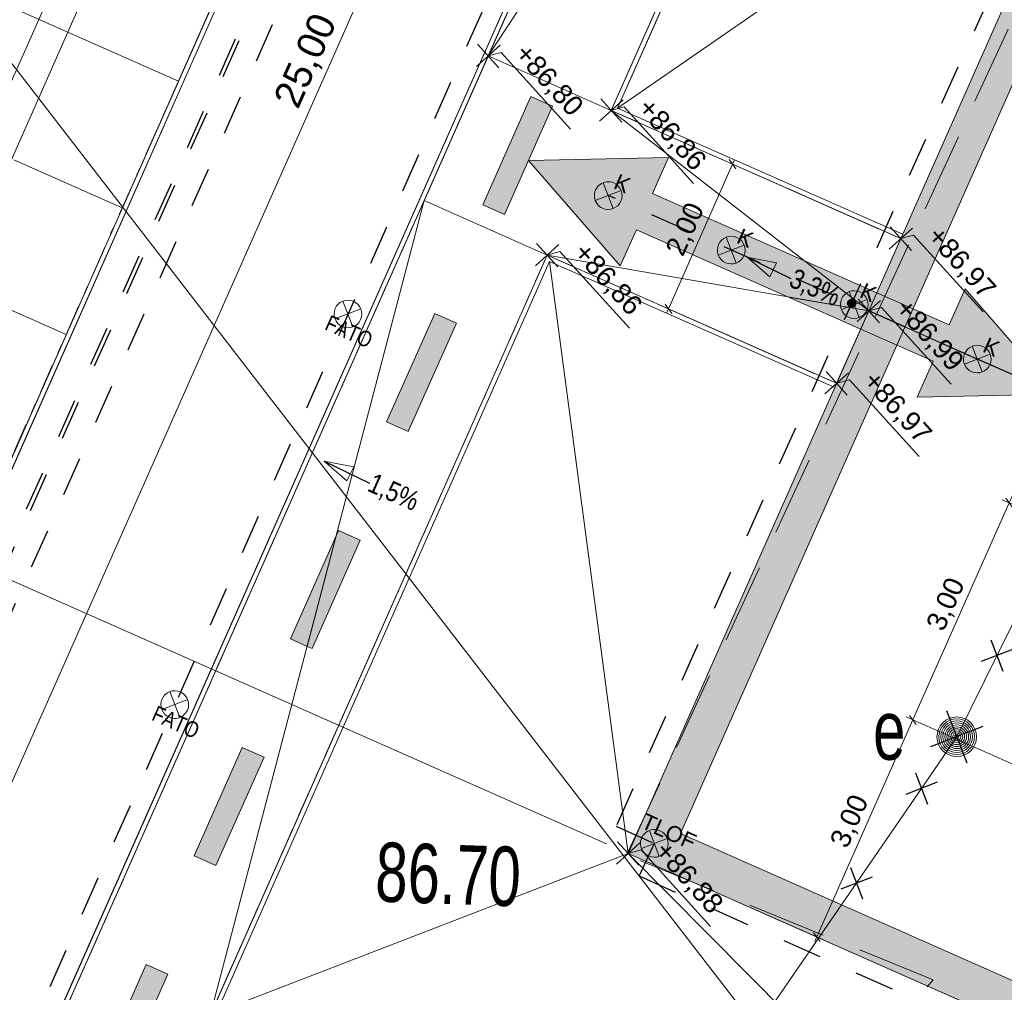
# Model space of a CAD drawing. Header units: metres. Extents: x -1013 to 1493500, y -5789517 to 1032.
# Tile 32 of 66: x -14 to -1, y -3 to 9. Entities that reach past the tile are written whole.
import ezdxf
from ezdxf.xclip import XClip

# ---------------------------------------------------------------- set-up
doc = ezdxf.new("R2010")
doc.units = ezdxf.units.M
doc.header["$MEASUREMENT"] = 0
doc.header["$XCLIPFRAME"] = 0
for name, pattern in [('2_KTCR02', [1.5, 1, -0.5]), ('GUZ', [1, 0.5, -0.5]), ('Kropki i Kreski', [0.72, 0.36, -0.18, 0, -0.18])]:
    doc.linetypes.add(name, pattern=pattern)
for name, color, linetype, lineweight in [('130-Z Teren1', 7, 'Continuous', 13), ('130-Z Teren21', 37, 'Continuous', 5), ('130-Z Teren69', 41, 'Continuous', 13), ('130-Z Teren94', 9, 'Continuous', 13), ('310-W Oświetlenie1', 7, 'Continuous', 13), ('450-K Belki21', 37, 'Continuous', 5), ('450-K Belki69', 41, 'Continuous', 13), ('703-L Płaszczyzny podejścia 2D3', 152, 'Continuous', 30), ('709-L Rzędne terenu25', 5, 'Continuous', 13), ('709-L Rzędne terenu85', 1, 'Continuous', 25), ('711-L Wymiary opisy1', 7, 'Continuous', 13), ('711-L Wymiary opisy85', 1, 'Continuous', 25), ('718-L Elementy do rozbiórki85', 1, 'Continuous', 25), ('720-L Oznakowanie lądowiska1', 7, 'Continuous', 13), ('720-L Oznakowanie lądowiska253', 2, 'Continuous', 13), ('720-L Oznakowanie lądowiska91', 255, 'Continuous', 13), ('720-L Oznakowanie lądowiska94', 9, 'Continuous', 13), ('810-G Ogólne2', 4, 'Continuous', 20), ('810-G Ogólne3', 152, 'Continuous', 30), ('ex_02_DXF_MZ_500_4_Dzialki7', 9, 'Continuous', 18), ('ex_02_DXF_MZ_500_4_KTCR_D_L_17', 9, 'Continuous', 18), ('ex_02_DXF_MZ_500_4_RTPW_T_17', 9, 'Continuous', 18), ('ex_02_DXF_MZ_500_4_SUPE_D_L_31', 9, 'Continuous', 18), ('ex_02_DXF_MZ_500_4_SUUE_D_T_97', 9, 'Continuous', 18), ('ex_02_DXF_MZ_500_4_SUUE_E_T_87', 9, 'Continuous', 18)]:
    doc.layers.add(name, color=color, linetype=linetype, lineweight=lineweight)
for name, color, linetype in [('700-L Mapa 1_100 dwg', 7, 'Continuous'), ('711-L Wymiary opisy', 7, 'Continuous'), ('EL-INST_EL', 1, 'GUZ'), ('EL-INST_TEL', 6, 'GUZ')]:
    doc.layers.add(name, color=color, linetype=linetype)
doc.layers.get('700-L Mapa 1_100 dwg').off()
doc.styles.add('STYL_AUTOMATYCZNY_1', font='Arial.ttf')
doc.styles.add('STYL_AUTOMATYCZNY_2', font='Arial.ttf')
doc.styles.add('STYL_AUTOMATYCZNY_3', font='Arial Narrow.ttf')
doc.styles.add('STYL_AUTOMATYCZNY_4', font='Arial.ttf', dxfattribs={"width": 0.7})
doc.dimstyles.new('STYL_AUTOMATYCZNY__1', dxfattribs={"dimtxt": 0.25, "dimasz": 0.095, "dimexe": 0.18, "dimexo": 0.3, "dimgap": 0, "dimtad": 1, "dimzin": 0, "dimdsep": 46, "dimtxsty": 'STYL_AUTOMATYCZNY_2', "dimblk": 'ARROWHEAD_2', "dimblk1": 'ARROWHEAD_2', "dimblk2": 'ARROWHEAD_2', "dimcen": 0.09, "dimclrd": 7, "dimclre": 7, "dimclrt": 1, "dimazin": 0, "dimtfac": 1, "dimtdec": 4, "dimtmove": 0, "dimatfit": 3, "dimfxl": 1, "dimtolj": 1, "dimtzin": 0, "dimarcsym": 0})
doc.dimstyles.new('STYL_AUTOMATYCZNY__2', dxfattribs={"dimtxt": 0.35, "dimasz": 0.095, "dimexe": 0.18, "dimexo": 0.3, "dimgap": 0, "dimtad": 1, "dimzin": 0, "dimdsep": 46, "dimtxsty": 'STYL_AUTOMATYCZNY_2', "dimblk": 'ARROWHEAD_2', "dimblk1": 'ARROWHEAD_2', "dimblk2": 'ARROWHEAD_2', "dimcen": 0.09, "dimclrd": 7, "dimclre": 7, "dimclrt": 1, "dimazin": 0, "dimtfac": 1, "dimtdec": 4, "dimtmove": 0, "dimatfit": 3, "dimfxl": 1, "dimtolj": 1, "dimtzin": 0, "dimarcsym": 0})
doc.dimstyles.new('STYL_AUTOMATYCZNY__5', dxfattribs={"dimtxt": 0.18, "dimasz": 0.3648, "dimexe": 0.18, "dimexo": 0.0625, "dimgap": 0, "dimtad": 0, "dimtih": 1, "dimtoh": 1, "dimdec": 4, "dimzin": 0, "dimdsep": 46, "dimcen": 0.09, "dimadec": 0, "dimazin": 0, "dimtfac": 1, "dimtdec": 4, "dimtmove": 0, "dimatfit": 3, "dimldrblk": 'ARROWHEAD_4', "dimfxl": 1, "dimtolj": 1, "dimtzin": 0, "dimarcsym": 0})

# ---------------------------------------------------------------- blocks, each defined once
blk = doc.blocks.new('*D11')
at = {"layer": '711-L Wymiary opisy1', "color": 7, "linetype": 'Continuous', "lineweight": 13, "transparency": 16777216}
for p, q in [((-4.28, 25.527), (4.085, 21.82)), ((-0.015, 12.565), (4.123, 21.905)), ((4.144, 21.862), (4.027, 21.777)), ((4.085, 21.82), (17.799, 15.743)), ((13.698, 6.488), (17.837, 15.828)), ((17.858, 15.785), (17.741, 15.7)), ((17.799, 15.743), (26.165, 12.036))]:
    blk.add_line(p, q, dxfattribs=at)
at = {"layer": '711-L Wymiary opisy85', "color": 1, "lineweight": 25, "transparency": 16777216, "insert": (10.57, 19.001), "char_height": 0.25, "attachment_point": 7, "rotation": 336.1008, "style": 'STYL_AUTOMATYCZNY_2'}
blk.add_mtext('\\A1;{\\pql;\\fArial|b0|i0|c238|p0;\\W1.000000;15,00}', dxfattribs=at)
blk = doc.blocks.new('ARROWHEAD_2')
at = {"color": 0, "linetype": 'Continuous', "lineweight": 0}
for p, q in [((0, 0), (-1, 0)), ((-0.38, -0.66), (0.38, 0.66))]:
    blk.add_line(p, q, dxfattribs=at)
blk = doc.blocks.new('*D13')
at = {"layer": '711-L Wymiary opisy1', "color": 7, "linetype": 'Continuous', "lineweight": 13, "transparency": 16777216}
for p, q in [((-6.926, 25.307), (-20.416, -5.138)), ((-7.011, 25.345), (-5.07, 24.485)), ((-6.883, 25.249), (-6.968, 25.365)), ((-6.901, 25.363), (-6.926, 25.307)), ((-20.502, -5.1), (-18.561, -5.96)), ((-20.459, -5.079), (-20.374, -5.196)), ((-20.416, -5.138), (-20.441, -5.194))]:
    blk.add_line(p, q, dxfattribs=at)
at = {"layer": '711-L Wymiary opisy85', "color": 1, "lineweight": 25, "transparency": 16777216, "insert": (-13.891, 9.713), "char_height": 0.25, "attachment_point": 7, "rotation": 66.1008, "style": 'STYL_AUTOMATYCZNY_2'}
blk.add_mtext('\\A1;{\\pql;\\fArial|b0|i0|c238|p0;\\W1.000000;33,30}', dxfattribs=at)
blk = doc.blocks.new('*D14')
at = {"layer": '711-L Wymiary opisy1', "color": 7, "linetype": 'Continuous', "lineweight": 13, "transparency": 16777216}
for p, q in [((-6.56, 25.145), (-18.369, -1.506)), ((-6.646, 25.183), (-5.07, 24.485)), ((-6.517, 25.087), (-6.603, 25.203)), ((-6.535, 25.201), (-6.56, 25.145)), ((-18.455, -1.468), (-13.085, -3.847)), ((-18.327, -1.564), (-18.412, -1.447))]:
    blk.add_line(p, q, dxfattribs=at)
at = {"layer": '711-L Wymiary opisy85', "color": 1, "lineweight": 25, "transparency": 16777216, "insert": (-12.684, 11.448), "char_height": 0.25, "attachment_point": 7, "rotation": 66.1008, "style": 'STYL_AUTOMATYCZNY_2'}
blk.add_mtext('\\A1;{\\pql;\\fArial|b0|i0|c238|p0;\\W1.000000;29,15}', dxfattribs=at)
blk = doc.blocks.new('*D15')
at = {"layer": '711-L Wymiary opisy1', "color": 7, "linetype": 'Continuous', "lineweight": 13, "transparency": 16777216}
for p, q in [((-18.455, -1.468), (-13.085, -3.847)), ((-18.327, -1.564), (-18.412, -1.447)), ((-18.369, -1.506), (-20.051, -5.3)), ((-20.136, -5.262), (-18.561, -5.96)), ((-20.093, -5.241), (-20.008, -5.358)), ((-20.051, -5.3), (-20.076, -5.356))]:
    blk.add_line(p, q, dxfattribs=at)
at = {"layer": '711-L Wymiary opisy85', "color": 1, "lineweight": 25, "transparency": 16777216, "insert": (-19.391, -3.687), "char_height": 0.25, "attachment_point": 7, "rotation": 66.1008, "style": 'STYL_AUTOMATYCZNY_2'}
blk.add_mtext('\\A1;{\\pql;\\fArial|b0|i0|c238|p0;\\W1.000000;4,15}', dxfattribs=at)
blk = doc.blocks.new('*D17')
at = {"layer": '711-L Wymiary opisy1', "color": 7, "linetype": 'Continuous', "lineweight": 13, "transparency": 16777216}
for p, q in [((-6.194, 24.983), (-9.901, 16.618)), ((-9.859, 16.559), (-9.944, 16.676)), ((-9.901, 16.618), (-15.978, 2.904)), ((-9.987, 16.656), (-0.411, 12.412)), ((-16.064, 2.942), (-6.488, -1.302)), ((-15.936, 2.845), (-16.021, 2.962))]:
    blk.add_line(p, q, dxfattribs=at)
at = {"layer": '711-L Wymiary opisy85', "color": 1, "lineweight": 25, "transparency": 16777216, "insert": (-13.159, 9.389), "char_height": 0.25, "attachment_point": 7, "rotation": 66.1008, "style": 'STYL_AUTOMATYCZNY_2'}
blk.add_mtext('\\A1;{\\pql;\\fArial|b0|i0|c238|p0;\\W1.000000;15,00}', dxfattribs=at)
blk = doc.blocks.new('*D18')
at = {"layer": '711-L Wymiary opisy1', "color": 7, "linetype": 'Continuous', "lineweight": 13, "transparency": 16777216}
for p, q in [((-15.978, 2.904), (-18.004, -1.668)), ((-15.936, 2.845), (-16.021, 2.962)), ((-17.961, -1.726), (-18.046, -1.609)), ((-18.004, -1.668), (-19.685, -5.462)), ((-18.089, -1.63), (-13.085, -3.847))]:
    blk.add_line(p, q, dxfattribs=at)
at = {"layer": '711-L Wymiary opisy85', "color": 1, "lineweight": 25, "transparency": 16777216, "insert": (-17.172, 0.333), "char_height": 0.25, "attachment_point": 7, "rotation": 66.1008, "style": 'STYL_AUTOMATYCZNY_2'}
blk.add_mtext('\\A1;{\\pql;\\fArial|b0|i0|c238|p0;\\W1.000000;5,00}', dxfattribs=at)
blk = doc.blocks.new('*D19')
at = {"layer": '711-L Wymiary opisy1', "color": 7, "linetype": 'Continuous', "lineweight": 13, "transparency": 16777216}
for p, q in [((-17.961, -1.726), (-18.046, -1.609)), ((-18.004, -1.668), (-19.685, -5.462)), ((-19.771, -5.424), (-18.561, -5.96)), ((-19.728, -5.403), (-19.643, -5.52)), ((-19.685, -5.462), (-19.71, -5.518))]:
    blk.add_line(p, q, dxfattribs=at)
at = {"layer": '711-L Wymiary opisy85', "color": 1, "lineweight": 25, "transparency": 16777216, "insert": (-19.025, -3.849), "char_height": 0.25, "attachment_point": 7, "rotation": 66.1008, "style": 'STYL_AUTOMATYCZNY_2'}
blk.add_mtext('\\A1;{\\pql;\\fArial|b0|i0|c238|p0;\\W1.000000;4,15}', dxfattribs=at)
blk = doc.blocks.new('*D31')
at = {"layer": '711-L Wymiary opisy1', "color": 7, "linetype": 'Continuous', "lineweight": 13, "transparency": 16777216}
for p, q in [((-0.187, 5.75), (-1.402, 3.007)), ((-1.402, 3.007), (-2.617, 0.265)), ((-1.488, 3.045), (-1.315, 2.969)), ((-1.359, 2.949), (-1.444, 3.066)), ((-2.703, 0.303), (0.213, -0.99)), ((-2.575, 0.206), (-2.66, 0.323))]:
    blk.add_line(p, q, dxfattribs=at)
at = {"layer": '711-L Wymiary opisy85', "color": 1, "lineweight": 25, "transparency": 16777216, "insert": (-2.19, 1.351), "char_height": 0.25, "attachment_point": 7, "rotation": 66.1008, "style": 'STYL_AUTOMATYCZNY_2'}
blk.add_mtext('\\A1;{\\pql;\\fArial|b0|i0|c238|p0;\\W1.000000;3,00}', dxfattribs=at)
blk = doc.blocks.new('*D32')
at = {"layer": '711-L Wymiary opisy1', "color": 7, "linetype": 'Continuous', "lineweight": 13, "transparency": 16777216}
for p, q in [((-2.617, 0.265), (-3.833, -2.478)), ((-2.575, 0.206), (-2.66, 0.323)), ((-5.94, -1.545), (-3.747, -2.516)), ((-3.875, -2.42), (-3.79, -2.537)), ((-3.833, -2.478), (-3.857, -2.534))]:
    blk.add_line(p, q, dxfattribs=at)
at = {"layer": '711-L Wymiary opisy85', "color": 1, "lineweight": 25, "transparency": 16777216, "insert": (-3.406, -1.392), "char_height": 0.25, "attachment_point": 7, "rotation": 66.1008, "style": 'STYL_AUTOMATYCZNY_2'}
blk.add_mtext('\\A1;{\\pql;\\fArial|b0|i0|c238|p0;\\W1.000000;3,00}', dxfattribs=at)
blk = doc.blocks.new('*D49')
at = {"layer": '711-L Wymiary opisy1', "color": 7, "linetype": 'Continuous', "lineweight": 13, "transparency": 16777216}
for p, q in [((-0.187, 5.75), (-1.402, 3.007)), ((-1.402, 3.007), (-2.617, 0.265)), ((-1.488, 3.045), (-1.315, 2.969)), ((-1.359, 2.949), (-1.444, 3.066)), ((-2.617, 0.265), (-3.833, -2.478)), ((-2.575, 0.206), (-2.66, 0.323))]:
    blk.add_line(p, q, dxfattribs=at)
at = {"layer": '711-L Wymiary opisy85', "color": 1, "lineweight": 25, "transparency": 16777216, "insert": (-2.19, 1.351), "char_height": 0.25, "attachment_point": 7, "rotation": 66.1008, "style": 'STYL_AUTOMATYCZNY_2'}
blk.add_mtext('\\A1;{\\pql;\\fArial|b0|i0|c238|p0;\\W1.000000;3,00}', dxfattribs=at)
blk = doc.blocks.new('*D50')
at = {"layer": '711-L Wymiary opisy1', "color": 7, "linetype": 'Continuous', "lineweight": 13, "transparency": 16777216}
for p, q in [((-2.617, 0.265), (-3.833, -2.478)), ((-2.703, 0.303), (0.213, -0.99)), ((-2.575, 0.206), (-2.66, 0.323)), ((-5.94, -1.545), (-3.747, -2.516)), ((-3.875, -2.42), (-3.79, -2.537)), ((-3.833, -2.478), (-3.857, -2.534))]:
    blk.add_line(p, q, dxfattribs=at)
at = {"layer": '711-L Wymiary opisy85', "color": 1, "lineweight": 25, "transparency": 16777216, "insert": (-3.406, -1.392), "char_height": 0.25, "attachment_point": 7, "rotation": 66.1008, "style": 'STYL_AUTOMATYCZNY_2'}
blk.add_mtext('\\A1;{\\pql;\\fArial|b0|i0|c238|p0;\\W1.000000;3,00}', dxfattribs=at)
blk = doc.blocks.new('*D54')
at = {"layer": '711-L Wymiary opisy1', "color": 7, "linetype": 'Continuous', "lineweight": 13, "transparency": 16777216}
for p, q in [((-4.854, 7.232), (-4.939, 7.349)), ((-4.872, 7.346), (-4.896, 7.29)), ((-4.896, 7.29), (-5.707, 5.462)), ((-4.982, 7.328), (-3.045, 6.47)), ((-5.792, 5.5), (-3.855, 4.641)), ((-5.749, 5.52), (-5.664, 5.403)), ((-5.707, 5.462), (-5.731, 5.406))]:
    blk.add_line(p, q, dxfattribs=at)
at = {"layer": '711-L Wymiary opisy85', "color": 1, "lineweight": 25, "transparency": 16777216, "insert": (-5.482, 6.091), "char_height": 0.25, "attachment_point": 7, "rotation": 66.1008, "style": 'STYL_AUTOMATYCZNY_2'}
blk.add_mtext('\\A1;{\\pql;\\fArial|b0|i0|c238|p0;\\W1.000000;2,00}', dxfattribs=at)
blk = doc.blocks.new('*D57')
at = {"layer": '711-L Wymiary opisy1', "color": 7, "linetype": 'Continuous', "lineweight": 13, "transparency": 16777216}
for p, q in [((-1.816, 20.844), (-2.561, 19.162)), ((-1.795, 20.801), (-1.912, 20.716)), ((-1.854, 20.758), (-1.91, 20.783)), ((21.003, 10.63), (-1.854, 20.758)), ((21.041, 10.716), (20.295, 9.034)), ((20.944, 10.588), (21.061, 10.673)), ((21.059, 10.605), (21.003, 10.63))]:
    blk.add_line(p, q, dxfattribs=at)
at = {"layer": '711-L Wymiary opisy85', "color": 1, "lineweight": 25, "transparency": 16777216, "insert": (9.054, 16.002), "char_height": 0.35, "attachment_point": 7, "rotation": 336.1008, "style": 'STYL_AUTOMATYCZNY_2'}
blk.add_mtext('\\A1;{\\pql;\\fArial|b0|i0|c238|p0;\\W1.000000;25,00}', dxfattribs=at)
blk = doc.blocks.new('*D58')
at = {"layer": '711-L Wymiary opisy1', "color": 7, "linetype": 'Continuous', "lineweight": 13, "transparency": 16777216}
for p, q in [((-5.041, 19.933), (-2.957, 19.009)), ((-4.913, 19.837), (-4.998, 19.953)), ((-4.931, 19.951), (-4.956, 19.895)), ((-4.956, 19.895), (-15.084, -2.962)), ((-15.17, -2.924), (-13.085, -3.847)), ((-15.126, -2.903), (-15.041, -3.02)), ((-15.084, -2.962), (-15.109, -3.017))]:
    blk.add_line(p, q, dxfattribs=at)
at = {"layer": '711-L Wymiary opisy85', "color": 1, "lineweight": 25, "transparency": 16777216, "insert": (-10.327, 7.946), "char_height": 0.35, "attachment_point": 7, "rotation": 66.1008, "style": 'STYL_AUTOMATYCZNY_2'}
blk.add_mtext('\\A1;{\\pql;\\fArial|b0|i0|c238|p0;\\W1.000000;25,00}', dxfattribs=at)
blk = doc.blocks.new('ARROWHEAD_4')
at = {"color": 0, "linetype": 'Continuous', "lineweight": 0}
blk.add_line((0, 0), (-1, 0), dxfattribs=at)
at = {"color": 0, "linetype": 'Continuous', "lineweight": 0, "flags": 128}
blk.add_lwpolyline([(-1, 0.2679), (0, 0), (-1, -0.2679)], close=True, dxfattribs=at)
blk = doc.blocks.new('Rysunek_1_4', base_point=(-51.91, -72.413))
at = {"layer": 'ex_02_DXF_MZ_500_4_Dzialki7', "color": 9, "linetype": 'Continuous', "lineweight": 18}
blk.add_line((-28.59, 27.463), (-4.54, -3.697), dxfattribs=at)
at = {"layer": 'ex_02_DXF_MZ_500_4_KTCR_D_L_17', "color": 9, "linetype": '2_KTCR02', "lineweight": 18}
for p, q in [((-6.234, -1.446), (0.041, 12.149)), ((-2.362, -3.019), (-6.234, -1.446)), ((-6.37, -7.638), (-2.362, -3.019))]:
    blk.add_line(p, q, dxfattribs=at)
at = {"layer": 'ex_02_DXF_MZ_500_4_SUPE_D_L_31', "color": 9, "linetype": 'Continuous', "lineweight": 18}
for p, q in [((-2.064, 0.053), (-1.157, 1.89)), ((-2.509, -0.6), (-2.064, 0.053)), ((-4.42, -3.383), (-2.509, -0.6))]:
    blk.add_line(p, q, dxfattribs=at)
at = {"layer": 'ex_02_DXF_MZ_500_4_SUUE_D_T_97', "color": 9, "linetype": 'Continuous', "lineweight": 18}
for radius in [0.25, 0.225, 0.2, 0.175, 0.15, 0.125, 0.1, 0.075, 0.05, 0.025, 0.00715]:
    blk.add_circle((-2.064, 0.053), radius, dxfattribs=at)
at = {"layer": 'ex_02_DXF_MZ_500_4_RTPW_T_17', "color": 9, "linetype": 'Continuous', "lineweight": 18, "insert": (-9.419, -2.039), "char_height": 0.75, "attachment_point": 7, "rotation": 358.013, "style": 'STYL_AUTOMATYCZNY_4'}
blk.add_mtext('\\A1;{\\pql;\\fArial|b0|i0|c238|p0;\\W0.700000;86.70}', dxfattribs=at)
at = {"layer": 'ex_02_DXF_MZ_500_4_SUUE_E_T_87', "color": 9, "linetype": 'Continuous', "lineweight": 18, "insert": (-3.12, 0.132), "char_height": 0.75, "attachment_point": 4, "style": 'STYL_AUTOMATYCZNY_4'}
blk.add_mtext('\\A1;{\\pql;\\fArial|b0|i0|c238|p0;\\W0.700000;e}', dxfattribs=at)

msp = doc.modelspace()

# ---------------------------------------------------------------- hatches: boundary and pattern name
at = {"layer": '720-L Oznakowanie lądowiska253', "linetype": 'Continuous', "lineweight": 13}
for points in [[(-3.1754, 5.4339), (-2.7183, 5.2313), (0.1176, 11.6311), (12.9172, 5.9593), (10.0813, -0.4405), (10.5385, -0.6431), (13.5769, 6.2139), (-0.137, 12.2908)], [(-3.1754, 5.4339), (-6.2139, -1.4231), (7.5, -7.5), (10.5385, -0.6431), (10.0813, -0.4405), (7.2454, -6.8403), (-5.5542, -1.1685), (-2.7183, 5.2313)]]:
    msp.add_hatch(color=2, dxfattribs=at).paths.add_polyline_path(points)
at = {"layer": '720-L Oznakowanie lądowiska91', "linetype": 'Continuous', "lineweight": 13}
for points in [[(-7.4429, 8.1452), (-8.0506, 6.7738), (-7.7763, 6.6523), (-7.1686, 8.0237)], [(-7.4725, 7.338), (-6.3135, 6.0041), (-6.1109, 6.4612), (-4.191, 5.6104), (-3.2767, 5.2053), (-2.3625, 4.8002), (-2.565, 4.3431), (-0.7984, 4.3805), (-1.9573, 5.7144), (-2.1599, 5.2573), (-3.0741, 5.6624), (-3.9884, 6.0676), (-5.9084, 6.9183), (-5.7058, 7.3755)], [(-8.6583, 5.4024), (-9.266, 4.031), (-8.9917, 3.9095), (-8.384, 5.2809)], [(-9.8736, 2.6597), (-9.9035, 2.5923), (-10.4813, 1.2883), (-10.2702, 1.1947), (-10.2071, 1.1667), (-9.5994, 2.5381)], [(-11.089, -0.0831), (-11.6967, -1.4545), (-11.4224, -1.5761), (-10.8147, -0.2047)], [(-12.8108, -3.9687), (-11.668, -4.4751), (-11.5465, -4.2009), (-12.415, -3.816), (-12.0301, -2.9474), (-12.3044, -2.8259)]]:
    msp.add_hatch(color=8, dxfattribs=at).paths.add_polyline_path(points)
at = {"layer": 'EL-INST_EL', "linetype": 'GUZ'}
h = msp.add_hatch(color=256, dxfattribs=at)
h.dxf.hatch_style = 1
h.paths.add_polyline_path([(-3.3417, 5.5307, 1), (-3.4417, 5.5307, 1)])

# ---------------------------------------------------------------- linework, layer by layer
at = {"layer": '130-Z Teren1', "color": 7, "linetype": 'Continuous', "lineweight": 13, "flags": 128}
for points in [[(-13.8136, -4.3557), (-3.0696, 19.8905), (-4.765, 24.2841), (-18.2071, -6.0511)], [(-7.9816, 8.6574), (-3.039, 19.8113), (-2.1735, 17.5684), (-6.4273, 7.9687), (-2.7703, 6.3481), (-3.1754, 5.4339), (-3.5806, 4.5196), (-7.2376, 6.1401), (-11.4914, -3.4596), (-13.7344, -4.3251), (-8.7918, 6.8289)], [(-6.3482, 7.9992), (-2.1429, 17.4892), (-0.137, 12.2908), (-2.746, 6.403)], [(-0.137, 12.2908), (-3.1754, 5.4339), (-6.2139, -1.4231), (7.5, -7.5), (10.5385, -0.6431), (13.5769, 6.2139)], [(-7.207, 6.061), (-11.4123, -3.429), (-6.2139, -1.4231), (-3.6049, 4.4648)], [(-11.4123, -3.429), (1.4178, -9.1144), (3.014, -5.5122), (-6.2139, -1.4231)]]:
    msp.add_lwpolyline(points, close=True, dxfattribs=at)
at = {"layer": '130-Z Teren1', "color": 7, "linetype": 'Continuous', "lineweight": 13}
for points in [[(-11.8959, 8.3396), (-14.6387, 9.555)], [(-12.606, 6.7373), (-13.9774, 7.345)], [(-13.316, 5.1349), (-16.0588, 6.3503)]]:
    msp.add_lwpolyline(points, dxfattribs=at)
at = {"layer": '130-Z Teren21', "color": 37, "linetype": 'Continuous', "lineweight": 5}
for p, q in [((-13.8136, -4.3557), (-3.0696, 19.8905)), ((-13.7344, -4.3251), (-3.039, 19.8113)), ((-2.1735, 17.5684), (-6.4273, 7.9687)), ((-2.1429, 17.4892), (-6.3482, 7.9992)), ((-6.4273, 7.9687), (-2.7703, 6.3481)), ((-6.3482, 7.9992), (-2.746, 6.403)), ((-2.7703, 6.3481), (-2.746, 6.403)), ((-11.4914, -3.4596), (-7.2376, 6.1401)), ((-7.2376, 6.1401), (-3.5806, 4.5196)), ((-11.4123, -3.429), (-7.207, 6.061)), ((-7.207, 6.061), (-3.6049, 4.4648)), ((-3.6049, 4.4648), (-3.5806, 4.5196))]:
    msp.add_line(p, q, dxfattribs=at)
at = {"layer": '130-Z Teren69', "color": 41, "linetype": 'Kropki i Kreski', "lineweight": 13}
for p, q in [((-13.7344, -4.3251), (-3.039, 19.8113)), ((-6.4273, 7.9687), (-2.1735, 17.5684)), ((-6.4273, 7.9687), (-2.7703, 6.3481)), ((-7.2376, 6.1401), (-11.4914, -3.4596)), ((-7.2376, 6.1401), (-3.5806, 4.5196))]:
    msp.add_line(p, q, dxfattribs=at)
at = {"layer": '130-Z Teren94', "color": 9, "linetype": 'Continuous', "lineweight": 13}
for p, q in [((-7.9816, 8.6574), (-2.1735, 17.5684)), ((-6.3482, 7.9992), (-0.137, 12.2908)), ((-7.9816, 8.6574), (-6.4273, 7.9687)), ((-3.1754, 5.4339), (-6.4273, 7.9687)), ((-8.7918, 6.8289), (-11.4914, -3.4596)), ((-8.7918, 6.8289), (-7.2376, 6.1401)), ((-7.2376, 6.1401), (-3.1754, 5.4339)), ((-7.207, 6.061), (-6.2139, -1.4231)), ((-3.1754, 5.4339), (10.5385, -0.6431)), ((1.4178, -9.1144), (-6.2139, -1.4231))]:
    msp.add_line(p, q, dxfattribs=at)
at = {"layer": '310-W Oświetlenie1', "color": 7, "linetype": 'Continuous', "lineweight": 13}
for p, q in [((-6.4038, 6.7291), (-6.5298, 7.0556)), ((-6.63, 6.8293), (-6.3035, 6.9553)), ((-4.8495, 6.0404), (-4.9755, 6.3669)), ((-5.0758, 6.1406), (-4.7493, 6.2666)), ((-3.2953, 5.3516), (-3.4213, 5.6782)), ((-9.8178, 5.5594), (-9.6918, 5.2329)), ((-3.5215, 5.4519), (-3.195, 5.5779)), ((-9.5916, 5.4592), (-9.9181, 5.3331)), ((-1.741, 4.6629), (-1.867, 4.9895)), ((-1.9673, 4.7632), (-1.6408, 4.8892)), ((-12.0055, 0.6224), (-11.8795, 0.2959)), ((-11.7793, 0.5221), (-12.1058, 0.3961)), ((-6.0473, -1.3588), (-5.7208, -1.2328)), ((-5.821, -1.4591), (-5.947, -1.1325))]:
    msp.add_line(p, q, dxfattribs=at)
at = {"layer": '310-W Oświetlenie1', "color": 7, "linetype": 'Continuous', "lineweight": 13, "flags": 128}
for points in [[(-6.3959, 7.0523, 1), (-6.5377, 6.7323, 1)], [(-4.8416, 6.3636, 1), (-4.9834, 6.0436, 1)], [(-3.2874, 5.6749, 1), (-3.4292, 5.3549, 1)], [(-9.8257, 5.2362, -1), (-9.6839, 5.5561, -1)], [(-1.7331, 4.9862, 1), (-1.8749, 4.6662, 1)], [(-12.0134, 0.2992, -1), (-11.8716, 0.6191, -1)], [(-5.8132, -1.1358, 1), (-5.9549, -1.4558, 1)]]:
    msp.add_lwpolyline(points, format="xyb", close=True, dxfattribs=at)
at = {"layer": '450-K Belki21', "color": 37, "linetype": 'Continuous', "lineweight": 5}
for p, q in [((-18.2863, -6.0816), (-4.7955, 24.3632)), ((-18.2071, -6.0511), (-4.765, 24.2841))]:
    msp.add_line(p, q, dxfattribs=at)
at = {"layer": '450-K Belki69', "color": 41, "linetype": 'Kropki i Kreski', "lineweight": 13}
msp.add_line((-18.2863, -6.0816), (-4.7955, 24.3632), dxfattribs=at)
at = {"layer": '703-L Płaszczyzny podejścia 2D3', "color": 152, "linetype": 'Continuous', "lineweight": 30}
msp.add_circle((8.2273, 10.355), 1021.6593, dxfattribs=at)
at = {"layer": '709-L Rzędne terenu25', "color": 5, "linetype": 'Continuous', "lineweight": 13}
for p, q in [((-8.1297, 8.523), (-7.8334, 8.7917)), ((-8.1159, 8.8055), (-7.8472, 8.5092)), ((-7.9816, 8.6574), (-7.8201, 8.7026)), ((-7.8201, 8.7026), (-6.9413, 7.7335)), ((-6.5755, 7.8343), (-6.2792, 8.103)), ((-6.5617, 8.1168), (-6.293, 7.8205)), ((-6.4273, 7.9687), (-6.2658, 8.0139)), ((-6.2658, 8.0139), (-5.3871, 7.0448)), ((-2.9185, 6.2138), (-2.6221, 6.4825)), ((-2.9046, 6.4963), (-2.636, 6.2)), ((-2.7703, 6.3481), (-2.6088, 6.3933)), ((-2.6088, 6.3933), (-1.73, 5.4242)), ((-7.3858, 6.0058), (-7.0894, 6.2745)), ((-7.3719, 6.2883), (-7.1032, 5.992)), ((-7.2376, 6.1401), (-7.0761, 6.1853)), ((-7.0761, 6.1853), (-6.1973, 5.2162)), ((-3.3236, 5.2995), (-3.0273, 5.5682)), ((-3.3098, 5.582), (-3.0411, 5.2857)), ((-3.1754, 5.4339), (-3.0139, 5.4791)), ((-3.0139, 5.4791), (-2.1352, 4.51)), ((-3.7287, 4.3853), (-3.4324, 4.654)), ((-3.7149, 4.6678), (-3.4462, 4.3715)), ((-3.5806, 4.5196), (-3.4191, 4.5648)), ((-3.4191, 4.5648), (-2.5403, 3.5957)), ((-6.3621, -1.5574), (-6.0657, -1.2887)), ((-6.3482, -1.2749), (-6.0795, -1.5712)), ((-6.2139, -1.4231), (-6.0524, -1.3779)), ((-6.0524, -1.3779), (-5.1736, -2.347))]:
    msp.add_line(p, q, dxfattribs=at)
at = {"layer": '718-L Elementy do rozbiórki85', "color": 1, "linetype": 'Continuous', "lineweight": 25}
for p, q in [((-1.6338, 1.2766), (-1.4811, 0.8808)), ((-1.3595, 1.155), (-1.7554, 1.0023)), ((-2.1912, 0.3833), (-1.9366, -0.2764)), ((-1.734, 0.1807), (-2.3937, -0.0739)), ((-2.5857, -0.4019), (-2.4329, -0.7977)), ((-2.3114, -0.5234), (-2.7072, -0.6761)), ((-3.4078, -1.5997), (-3.2551, -1.9955)), ((-3.1336, -1.7213), (-3.5294, -1.874))]:
    msp.add_line(p, q, dxfattribs=at)
at = {"layer": '720-L Oznakowanie lądowiska1', "color": 7, "linetype": 'Continuous', "lineweight": 13, "flags": 128}
for points in [[(-3.1754, 5.4339), (-2.7183, 5.2313), (0.1176, 11.6311), (12.9172, 5.9593), (10.0813, -0.4405), (10.5385, -0.6431), (13.5769, 6.2139), (-0.137, 12.2908)], [(-7.4429, 8.1452), (-7.1686, 8.0237), (-7.7763, 6.6523), (-8.0506, 6.7738)], [(-7.4725, 7.338), (-6.3135, 6.0041), (-6.1109, 6.4612), (-4.191, 5.6104), (-3.2767, 5.2053), (-2.3625, 4.8002), (-2.565, 4.3431), (-0.7984, 4.3805), (-1.9573, 5.7144), (-2.1599, 5.2573), (-3.0741, 5.6624), (-3.9884, 6.0676), (-5.9084, 6.9183), (-5.7058, 7.3755)], [(-8.6583, 5.4024), (-8.384, 5.2809), (-8.9917, 3.9095), (-9.266, 4.031)], [(-3.1754, 5.4339), (-2.7183, 5.2313), (-5.5542, -1.1685), (7.2454, -6.8403), (10.0813, -0.4405), (10.5385, -0.6431), (7.5, -7.5), (-6.2139, -1.4231)], [(-9.8736, 2.6597), (-9.5994, 2.5381), (-10.2071, 1.1667), (-10.2702, 1.1947), (-10.4813, 1.2883), (-9.9035, 2.5923)], [(-11.089, -0.0831), (-10.8147, -0.2047), (-11.4224, -1.5761), (-11.6967, -1.4545)], [(-12.8108, -3.9687), (-12.3044, -2.8259), (-12.0301, -2.9474), (-12.415, -3.816), (-11.5465, -4.2009), (-11.668, -4.4751)]]:
    msp.add_lwpolyline(points, close=True, dxfattribs=at)
at = {"layer": '720-L Oznakowanie lądowiska94', "color": 9, "linetype": 'Continuous', "lineweight": 13}
for p, q in [((-3.1754, 5.4339), (-3.9884, 6.0676)), ((-3.1754, 5.4339), (-4.191, 5.6104)), ((-3.0741, 5.6624), (-3.1754, 5.4339)), ((-3.2767, 5.2053), (-3.1754, 5.4339)), ((-2.2612, 5.0287), (-3.1754, 5.4339)), ((-0.7984, 4.3805), (-2.2612, 5.0287)), ((-9.9035, 2.5923), (-10.2702, 1.1947))]:
    msp.add_line(p, q, dxfattribs=at)
at = {"layer": '810-G Ogólne2', "color": 4, "linetype": 'Continuous', "lineweight": 20}
msp.add_lwpolyline([(-18.2863, -6.0816), (-4.7955, 24.3632), (25.6493, 10.8724), (12.1585, -19.5724)], close=True, dxfattribs=at)
at = {"layer": '810-G Ogólne3', "color": 152, "linetype": 'Continuous', "lineweight": 30}
msp.add_line((3.6815, 2.3954), (-1.8238, 4.835), dxfattribs=at)
at = {"layer": 'EL-INST_EL', "linetype": 'GUZ'}
for p, q in [((-4.6428, 23.4736), (-16.9899, -4.3481)), ((-3.1918, 20.2072), (-14.1269, -4.4766)), ((-0.407, 12.1613), (-6.367, -1.079)), ((-1.804, 4.8262), (-6.4634, 6.8936)), ((-6.367, -1.079), (-5.884, -1.2958))]:
    msp.add_line(p, q, dxfattribs=at)
at = {"layer": 'EL-INST_EL'}
for p, q in [((-16.5915, -4.1982), (-4.6553, 22.6791)), ((-5.884, -1.2958), (-6.0758, -1.7069)), ((-6.0758, -1.7069), (1.6277, -5.1504))]:
    msp.add_line(p, q, dxfattribs=at)
at = {"layer": 'EL-INST_EL', "linetype": 'GUZ'}
msp.add_circle((-3.3917, 5.5307), 0.05, dxfattribs=at)
at = {"layer": 'EL-INST_TEL', "linetype": 'GUZ'}
msp.add_line((-4.6788, 23.4895), (-17.0613, -4.3689), dxfattribs=at)

# ---------------------------------------------------------------- block references
at = {"layer": '700-L Mapa 1_100 dwg', "color": 52, "linetype": 'Continuous', "lineweight": 25}
ref = msp.add_blockref('Rysunek_1_4', (-51.9097, -72.4133), dxfattribs=at)
XClip(ref).set_block_clipping_path([(-454.4097296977, -337.82710067), (350.5902703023, 193.0005136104)])

# ---------------------------------------------------------------- texts
at = {"layer": '310-W Oświetlenie1', "color": 7, "lineweight": 13, "char_height": 0.2, "rotation": 336.10081}
for s, insert, attachment_point, style in [('\\A1;{\\pql;\\fArial|b0|i0|c238|p0;\\W1.000000;K}', (-6.3733, 7.0822), 4, 'STYL_AUTOMATYCZNY_1'), ('\\A1;{\\pql;\\fArial|b0|i0|c238|p0;\\W1.000000;K}', (-4.8191, 6.3935), 4, 'STYL_AUTOMATYCZNY_1'), ('\\A1;{\\pql;\\fArial|b0|i0|c238|p0;\\W1.000000;K}', (-3.2648, 5.7047), 4, 'STYL_AUTOMATYCZNY_1'), ('\\A1;{\\pqr;\\fArial Narrow|b0|i0|c238|p0;\\W1.000000;FATO}', (-9.4617, 5.0487), 6, 'STYL_AUTOMATYCZNY_3'), ('\\A1;{\\pql;\\fArial|b0|i0|c238|p0;\\W1.000000;K}', (-1.7106, 5.016), 4, 'STYL_AUTOMATYCZNY_1'), ('\\A1;{\\pqr;\\fArial Narrow|b0|i0|c238|p0;\\W1.000000;FATO}', (-11.6494, 0.1117), 6, 'STYL_AUTOMATYCZNY_3'), ('\\A1;{\\pql;\\fArial|b0|i0|c238|p0;\\W1.000000;TLOF}', (-6.0281, -1.0025), 4, 'STYL_AUTOMATYCZNY_1')]:
    msp.add_mtext(s, dxfattribs=dict(at, insert=insert, attachment_point=attachment_point, style=style))
at = {"layer": '709-L Rzędne terenu85', "color": 1, "lineweight": 25, "char_height": 0.25, "attachment_point": 7, "rotation": 312.20162, "style": 'STYL_AUTOMATYCZNY_2'}
for s, insert in [('\\A1;{\\pql;\\fArial|b0|i0|c238|p0;\\W1.000000;+86,80}', (-7.6991, 8.6436)), ('\\A1;{\\pql;\\fArial|b0|i0|c238|p0;\\W1.000000;+86,86}', (-6.1448, 7.9548)), ('\\A1;{\\pql;\\fArial|b0|i0|c238|p0;\\W1.000000;+86,97}', (-2.4878, 6.3343)), ('\\A1;{\\pql;\\fArial|b0|i0|c238|p0;\\W1.000000;+86,86}', (-6.9551, 6.1263)), ('\\A1;{\\pql;\\fArial|b0|i0|c238|p0;\\W1.000000;+86,99}', (-2.8929, 5.4201)), ('\\A1;{\\pql;\\fArial|b0|i0|c238|p0;\\W1.000000;+86,97}', (-3.2981, 4.5058)), ('\\A1;{\\pql;\\fArial|b0|i0|c238|p0;\\W1.000000;+86,88}', (-5.9314, -1.4369))]:
    msp.add_mtext(s, dxfattribs=dict(at, insert=insert))
at = {"layer": '711-L Wymiary opisy1', "color": 7, "linetype": 'Continuous', "lineweight": 13, "char_height": 0.25, "attachment_point": 4, "rotation": 336.10083, "style": 'STYL_AUTOMATYCZNY_3'}
for s, insert in [('\\A1;{\\pql;\\fArial Narrow|b0|i0|c238|p0;\\W1.000000;3,3\\fArial Narrow|b0|i0|c238|p0;\\W1.000000;%}', (-4.1576, 5.8455)), ('\\A1;{\\pql;\\fArial Narrow|b0|i0|c238|p0;\\W1.000000;1,5%}', (-9.4816, 3.2585))]:
    msp.add_mtext(s, dxfattribs=dict(at, insert=insert))

# ---------------------------------------------------------------- dimensions: what is measured, and where the dimension line sits
at = {"layer": '711-L Wymiary opisy', "color": 7, "linetype": 'Continuous', "lineweight": 13}
for base, p1, p2, angle, dimstyle, picture, middle, turn in [((17.7994, 15.7427), (-0.137, 12.2908), (13.5769, 6.2139), 336.10081, 'STYL_AUTOMATYCZNY__1', '*D11', (11.004, 18.9453), 336.10081), ((-20.4165, -5.1377), (-4.7955, 24.3632), (-18.2863, -6.0816), 246.10081, 'STYL_AUTOMATYCZNY__1', '*D13', (-13.8352, 10.1463), 66.10081), ((-18.3695, -1.5056), (-4.7955, 24.3632), (-12.8108, -3.9687), 246.10081, 'STYL_AUTOMATYCZNY__1', '*D14', (-12.6289, 11.8813), 66.10081), ((-15.9781, 2.9037), (-0.137, 12.2908), (-6.2139, -1.4231), 246.10081, 'STYL_AUTOMATYCZNY__1', '*D17', (-13.1038, 9.8222), 66.10081), ((-1.8537, 20.7584), (20.1739, 8.7596), (-2.6826, 18.8878), 156.10081, 'STYL_AUTOMATYCZNY__2', '*D57', (9.6607, 15.9241), 336.10081), ((-15.0839, -2.9615), (-2.6826, 18.8878), (-12.8108, -3.9687), 246.10081, 'STYL_AUTOMATYCZNY__2', '*D58', (-10.2495, 8.5529), 66.10081), ((-5.7067, 5.4618), (-2.7703, 6.3481), (-3.5806, 4.5196), 246.10081, 'STYL_AUTOMATYCZNY__1', '*D54', (-5.4656, 6.4378), 66.10081), ((-2.6173, 0.2645), (-1.0403, 2.8471), (0.487, -1.1111), 246.10081, 'STYL_AUTOMATYCZNY__1', '*D49', (-2.1736, 1.6977), 66.10081), ((-2.6173, 0.2645), (-1.0403, 2.8471), (0.487, -1.1111), 246.10081, 'STYL_AUTOMATYCZNY__1', '*D31', (-2.1736, 1.6977), 66.10081), ((-18.0038, -1.6676), (-6.2139, -1.4231), (-12.8108, -3.9687), 246.10081, 'STYL_AUTOMATYCZNY__1', '*D18', (-17.155, 0.6798), 66.10081), ((-3.8327, -2.4782), (0.487, -1.1111), (-6.2139, -1.4231), 246.10081, 'STYL_AUTOMATYCZNY__1', '*D32', (-3.389, -1.0451), 66.10081), ((-3.8327, -2.4782), (0.487, -1.1111), (-6.2139, -1.4231), 246.10081, 'STYL_AUTOMATYCZNY__1', '*D50', (-3.389, -1.0451), 66.10081), ((-20.0508, -5.2997), (-12.8108, -3.9687), (-18.2863, -6.0816), 246.10081, 'STYL_AUTOMATYCZNY__1', '*D15', (-19.3742, -3.3409), 66.10081), ((-19.6851, -5.4618), (-12.8108, -3.9687), (-18.2863, -6.0816), 246.10081, 'STYL_AUTOMATYCZNY__1', '*D19', (-19.0085, -3.503), 66.10081)]:
    dim = msp.add_linear_dim(base=base, p1=p1, p2=p2, angle=angle, dimstyle=dimstyle, dxfattribs=at)
    dim.commit()
    dim.dimension.update_dxf_attribs({"geometry": picture, "text_midpoint": middle, "dimtype": 160, "text_rotation": turn})

# ---------------------------------------------------------------- leaders
at = {"layer": '711-L Wymiary opisy1', "color": 7, "linetype": 'Continuous', "lineweight": 13, "annotation_type": 0, "has_hookline": 1, "hookline_direction": 0, "horizontal_direction": (0.91426, -0.405128, 0)}
for points, text_width in [([(-4.7114, 6.1145), (-4.1576, 5.8455)], 0.623), ([(-10.0531, 3.5353), (-9.4816, 3.2585)], 0.6039)]:
    msp.add_leader(points, dimstyle='STYL_AUTOMATYCZNY__5', dxfattribs=dict(at, text_width=text_width))

doc.saveas('drawing.dxf')
